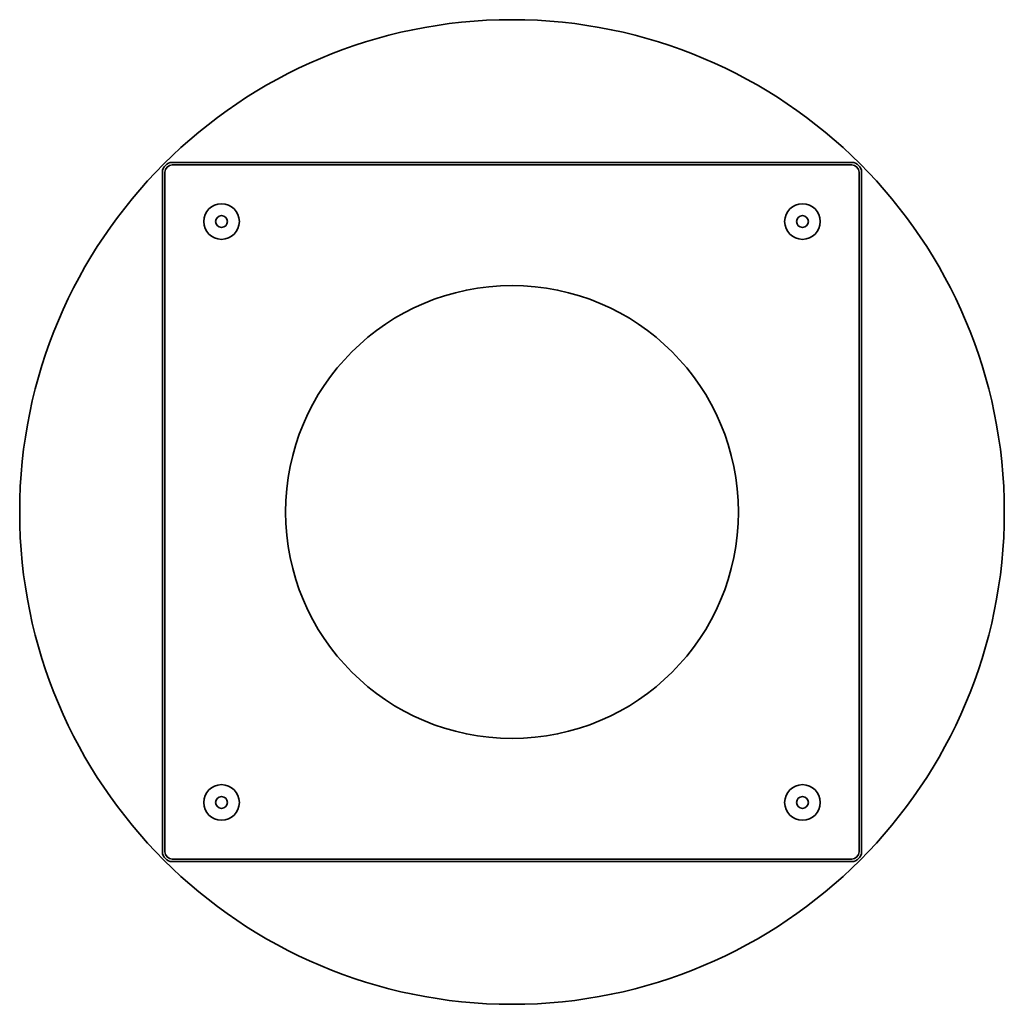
# Model space of a CAD drawing. Header units: millimetres. Extents: x 340 to 1340, y 94 to 1094.
import ezdxf

# ---------------------------------------------------------------- set-up
doc = ezdxf.new("R2010")
doc.units = ezdxf.units.MM
doc.header["$LTSCALE"] = 4
doc.layers.add('Krawędzie widoczne(ISO)', color=7, linetype='Continuous', lineweight=35, true_color=0x262659)

msp = doc.modelspace()

# ---------------------------------------------------------------- linework, layer by layer
at = {"layer": 'Krawędzie widoczne(ISO)'}
for p, q in [((1185, 949), (495, 949)), ((495, 946.5), (1185, 946.5)), ((485, 939), (485, 249)), ((487.5, 249), (487.5, 939)), ((1192.5, 939), (1192.5, 249)), ((1195, 249), (1195, 939)), ((1185, 241.5), (495, 241.5)), ((495, 239), (1185, 239))]:
    msp.add_line(p, q, dxfattribs=at)
for centre, radius in [((840, 594), 500), ((545, 889), 18.1), ((1135, 889), 18.1), ((545, 889), 6), ((1135, 889), 6), ((840, 594), 230), ((545, 299), 18.1), ((1135, 299), 18.1), ((545, 299), 6), ((1135, 299), 6)]:
    msp.add_circle(centre, radius, dxfattribs=at)
for centre, radius, start, end in [((495, 939), 10, 90, 180), ((495, 939), 7.5, 90, 180), ((1185, 939), 10, 0, 90), ((1185, 939), 7.5, 0, 90), ((495, 249), 10, 180, 270), ((495, 249), 7.5, 180, 270), ((1185, 249), 7.5, 270, 0), ((1185, 249), 10, 270, 0)]:
    msp.add_arc(centre, radius, start, end, dxfattribs=at)

doc.saveas('drawing.dxf')
